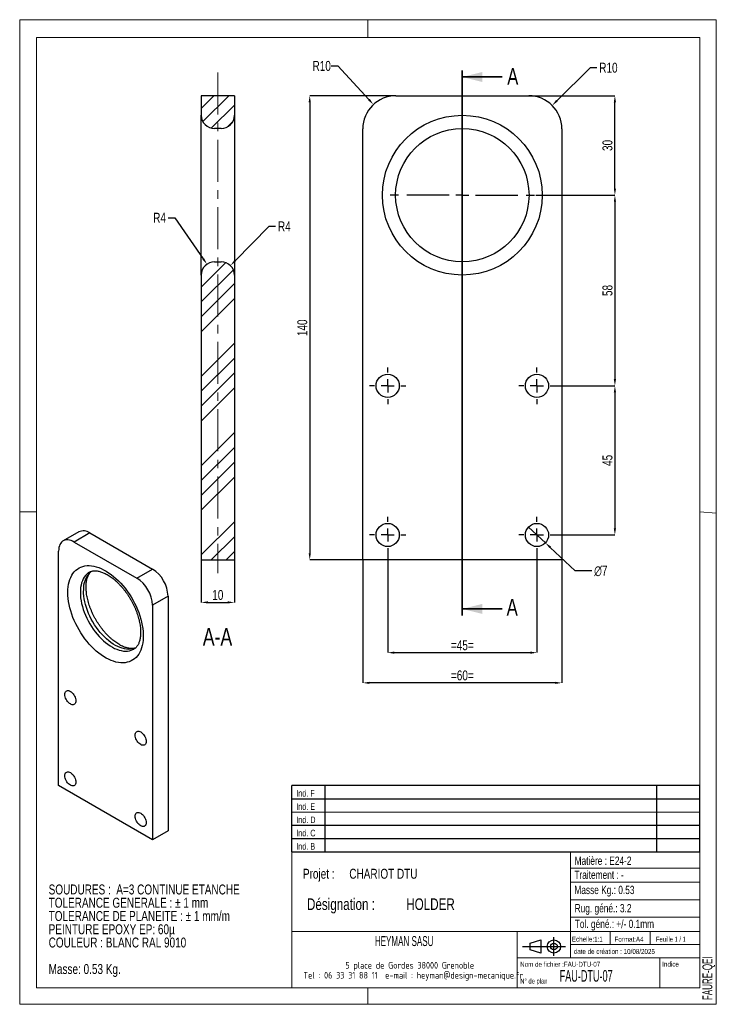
# Model space of a CAD drawing. Header units: millimetres. Extents: x 0 to 210, y 0 to 297.
import ezdxf

# ---------------------------------------------------------------- set-up
doc = ezdxf.new("R2010")
doc.units = ezdxf.units.MM
doc.header["$PDSIZE"] = -1
doc.linetypes.add('CENTERX2', pattern=[20.32, 12.7, -2.54, 2.54, -2.54])
for name, color, linetype in [('COTES', 1, 'Continuous'), ('NOTES', 6, 'Continuous'), ('TRAIT-FINS', 9, 'Continuous'), ('TRAIT-MIXTES', 3, 'CENTERX2')]:
    doc.layers.add(name, color=color, linetype=linetype)
doc.layers.add('TRAIT-FORT', color=4, linetype='Continuous', lineweight=25)
doc.styles.add('SLDTEXTSTYLE0', font='TXT', dxfattribs={"width": 0.75})
doc.styles.add('SLDTEXTSTYLE1', font='TXT', dxfattribs={"width": 0.605})
doc.styles.add('SLDTEXTSTYLE2', font='TXT', dxfattribs={"width": 0.692308})
doc.styles.add('SLDTEXTSTYLE3', font='TXT', dxfattribs={"width": 0.7})
doc.styles.add('SLDTEXTSTYLE4', font='TXT', dxfattribs={"width": 0.585018})
doc.styles.add('SLDTEXTSTYLE5', font='ISOCP3', dxfattribs={"width": 0.96})
doc.dimstyles.new('SLDDIMSTYLE0', dxfattribs={"dimtxt": 3, "dimasz": 2, "dimexe": 0, "dimexo": 0.0625, "dimgap": 0.75, "dimtad": 1, "dimdec": 0, "dimrnd": 1e-09, "dimzin": 12, "dimdsep": 46, "dimtxsty": 'SLDTEXTSTYLE0', "dimsah": 1, "dimcen": 0.09, "dimadec": 0, "dimazin": 3, "dimtfac": 1, "dimtdec": 0, "dimtofl": 0, "dimtmove": 0, "dimatfit": 3, "dimfxl": 1, "dimfrac": 2, "dimtolj": 1, "dimtzin": 12, "dimarcsym": 0})
doc.dimstyles.new('SLDDIMSTYLE1', dxfattribs={"dimtxt": 3, "dimasz": 2, "dimexe": 0, "dimexo": 0.0625, "dimgap": 0.75, "dimtad": 0, "dimtih": 1, "dimtoh": 1, "dimdec": 0, "dimrnd": 1e-09, "dimzin": 12, "dimdsep": 46, "dimtxsty": 'SLDTEXTSTYLE0', "dimblk1": 'NONE', "dimsah": 1, "dimcen": 0, "dimadec": 0, "dimazin": 3, "dimtfac": 1, "dimtdec": 0, "dimtmove": 0, "dimatfit": 3, "dimldrblk": 'NONE', "dimfxl": 1, "dimfrac": 2, "dimtolj": 1, "dimtzin": 12, "dimarcsym": 0})
doc.dimstyles.new('SLDDIMSTYLE2', dxfattribs={"dimtxt": 3, "dimasz": 2, "dimexe": 0, "dimexo": 0.0625, "dimgap": 0.75, "dimtad": 0, "dimtih": 1, "dimtoh": 1, "dimdec": 0, "dimrnd": 1e-09, "dimzin": 12, "dimdsep": 46, "dimtxsty": 'SLDTEXTSTYLE0', "dimsah": 1, "dimcen": 0, "dimadec": 0, "dimazin": 3, "dimtfac": 1, "dimtdec": 0, "dimtofl": 0, "dimtmove": 0, "dimatfit": 3, "dimfxl": 1, "dimfrac": 2, "dimtolj": 1, "dimtzin": 12, "dimarcsym": 0})
doc.dimstyles.new('SLDDIMSTYLE3', dxfattribs={"dimtxt": 3, "dimasz": 2, "dimexe": 0, "dimexo": 0.0625, "dimgap": 0.75, "dimtad": 1, "dimdec": 0, "dimrnd": 1e-09, "dimzin": 12, "dimdsep": 46, "dimtxsty": 'SLDTEXTSTYLE0', "dimsah": 1, "dimcen": 0.09, "dimadec": 0, "dimazin": 3, "dimtfac": 1, "dimtdec": 0, "dimtmove": 0, "dimatfit": 0, "dimfxl": 1, "dimfrac": 2, "dimtolj": 1, "dimtzin": 12, "dimarcsym": 0})
pattern_1 = [(45, (0, 0), (-13.4704, 13.4704), []), (45, (4.49, 2e-323), (-13.4704, 13.4704), []), (45, (8.98, 4e-323), (-13.4704, 13.4704), []), (45, (13.47, 6e-323), (-13.4704, 13.4704), [])]

# ---------------------------------------------------------------- blocks, each defined once
blk = doc.blocks.new('Bloc2_7')
for p, q in [((2.32, 3.8), (5.55, 4.8)), ((2.32, 1.8), (2.32, 3.8)), ((5.55, 4.8), (5.55, 0.8)), ((9.48, 0), (9.48, 5.6)), ((0, 2.8), (12.98, 2.8)), ((5.55, 0.8), (2.32, 1.8))]:
    blk.add_line(p, q)
for radius in [2, 1]:
    blk.add_circle((9.48, 2.8), radius)
blk = doc.blocks.new('Bloc26')
for p, q in [((123, 20), (0, 20)), ((0, 0), (0, 20)), ((10, 20), (10, 0)), ((110, 20), (110, 0)), ((123, 0), (123, 20)), ((0, 16), (123, 16)), ((0, 8), (123, 8)), ((0, 4), (123, 4)), ((0, 0), (123, 0))]:
    blk.add_line(p, q)
at = {"color": 7, "linetype": 'Continuous', "lineweight": 18}
blk.add_line((0, 12), (123, 12), dxfattribs=at)
at = {"color": 7}
for tag in ['AUTOATTR0', 'AUTOATTR1', 'AUTOATTR2', 'AUTOATTR3', 'AUTOATTR4', 'AUTOATTR5', 'AUTOATTR6', 'AUTOATTR7', 'AUTOATTR8', 'AUTOATTR9']:
    blk.add_attdef(tag, (0, 0), '', height=1, dxfattribs=at)
at = {"layer": 'NOTES', "color": 211, "char_height": 2, "attachment_point": 1, "style": 'SLDTEXTSTYLE0'}
for s, insert in [('Ind. F', (1.36, 18.66)), ('Ind. E', (1.36, 14.66)), ('Ind. D', (1.36, 10.66)), ('Ind. C', (1.36, 6.66)), ('Ind. B', (1.36, 2.66))]:
    blk.add_mtext(s, dxfattribs=dict(at, insert=insert))
blk = doc.blocks.new('SW_NOTE_0')
at = {"layer": 'NOTES', "color": 0, "char_height": 3, "attachment_point": 1, "style": 'SLDTEXTSTYLE0'}
for s, insert in [('SOUDURES :  A=3 CONTINUE ETANCHE', (0, 3.87)), ('TOLERANCE GENERALE : ± 1 mm', (0, -0.13)), ('TOLERANCE DE PLANEITE : ± 1 mm/m', (0, -4.13)), ('PEINTURE EPOXY EP: 60µ', (0, -8.13)), ('COULEUR : BLANC RAL 9010', (0, -12.13)), ('Masse: 0.53 Kg.', (0, -20.13))]:
    blk.add_mtext(s, dxfattribs=dict(at, insert=insert))
blk = doc.blocks.new('SW_NOTE_1')
at = {"layer": 'NOTES', "color": 0, "char_height": 3.5, "attachment_point": 1, "style": 'SLDTEXTSTYLE0'}
for s, insert in [('Désignation :', (0, 4.51)), ('HOLDER', (29.93, 4.51))]:
    blk.add_mtext(s, dxfattribs=dict(at, insert=insert))
blk = doc.blocks.new('SW_NOTE_2')
at = {"layer": 'NOTES', "color": 0, "char_height": 3, "attachment_point": 1, "style": 'SLDTEXTSTYLE0'}
for s, insert in [('Projet :', (0, 3.87)), ('CHARIOT DTU', (13.98, 3.87))]:
    blk.add_mtext(s, dxfattribs=dict(at, insert=insert))
blk = doc.blocks.new('SW_NOTE_3')
at = {"layer": 'NOTES', "color": 0, "char_height": 2, "attachment_point": 2, "style": 'SLDTEXTSTYLE5'}
for s, insert in [('5 place de Gordes 38000 Grenoble', (20.94, 2.58)), ('Tel : 06 33 31 88 11  e-mail : heyman@design-mecanique.fr', (22, -0.42))]:
    blk.add_mtext(s, dxfattribs=dict(at, insert=insert))
blk = doc.blocks.new('_D')
at = {"layer": 'COTES', "color": 0, "lineweight": -2, "transparency": 16777216}
for p, q in [((103.42, 134.01), (103.42, 96.96)), ((163.42, 134.01), (163.42, 96.96)), ((161.42, 96.96), (105.42, 96.96))]:
    blk.add_line(p, q, dxfattribs=at)
at = {"layer": 'COTES', "color": 0, "transparency": 16777216}
for points in [[(105.42, 97.3), (105.42, 96.63), (103.42, 96.96)], [(161.42, 97.3), (161.42, 96.63), (163.42, 96.96)]]:
    blk.add_solid(points, dxfattribs=at)
at = {"layer": 'Defpoints', "color": 0, "transparency": 16777216}
for p in [(103.42, 134.07), (163.42, 134.07), (103.42, 96.96)]:
    blk.add_point(p, dxfattribs=at)
at = {"layer": 'COTES', "color": 0, "transparency": 16777216, "insert": (133.42, 100.71), "char_height": 3, "attachment_point": 2, "style": 'SLDTEXTSTYLE0'}
blk.add_mtext('\\A1;=60=', dxfattribs=at)
blk = doc.blocks.new('_D_1')
at = {"layer": 'COTES', "color": 0, "lineweight": -2, "transparency": 16777216}
for p, q in [((110.92, 136.01), (110.92, 106.07)), ((155.92, 136.01), (155.92, 106.07)), ((112.92, 106.07), (153.92, 106.07))]:
    blk.add_line(p, q, dxfattribs=at)
at = {"layer": 'COTES', "color": 0, "transparency": 16777216}
for points in [[(112.92, 106.4), (112.92, 105.73), (110.92, 106.07)], [(153.92, 106.4), (153.92, 105.73), (155.92, 106.07)]]:
    blk.add_solid(points, dxfattribs=at)
at = {"layer": 'Defpoints', "color": 0, "transparency": 16777216}
for p in [(110.92, 136.07), (155.92, 136.07), (155.92, 106.07)]:
    blk.add_point(p, dxfattribs=at)
at = {"layer": 'COTES', "color": 0, "transparency": 16777216, "insert": (133.42, 109.82), "char_height": 3, "attachment_point": 2, "style": 'SLDTEXTSTYLE0'}
blk.add_mtext('\\A1;=45=', dxfattribs=at)
blk = doc.blocks.new('_D_2')
at = {"layer": 'COTES', "color": 0, "lineweight": -2, "transparency": 16777216}
for p, q in [((113.35, 274.07), (87.42, 274.07)), ((87.42, 272.07), (87.42, 136.07)), ((103.35, 134.07), (87.42, 134.07))]:
    blk.add_line(p, q, dxfattribs=at)
at = {"layer": 'COTES', "color": 0, "transparency": 16777216}
for points in [[(87.08, 272.07), (87.75, 272.07), (87.42, 274.07)], [(87.08, 136.07), (87.75, 136.07), (87.42, 134.07)]]:
    blk.add_solid(points, dxfattribs=at)
at = {"layer": 'Defpoints', "color": 0, "transparency": 16777216}
for p in [(113.42, 274.07), (87.42, 134.07), (103.42, 134.07)]:
    blk.add_point(p, dxfattribs=at)
at = {"layer": 'COTES', "color": 0, "transparency": 16777216, "insert": (83.67, 204.07), "char_height": 3, "attachment_point": 2, "rotation": 90, "style": 'SLDTEXTSTYLE0'}
blk.add_mtext('\\A1;140', dxfattribs=at)
blk = doc.blocks.new('_D_3')
at = {"layer": 'COTES', "color": 0, "lineweight": -2, "transparency": 16777216}
for p, q in [((153.48, 274.07), (179.42, 274.07)), ((179.42, 246.07), (179.42, 272.07)), ((155.58, 244.07), (179.42, 244.07))]:
    blk.add_line(p, q, dxfattribs=at)
at = {"layer": 'COTES', "color": 0, "transparency": 16777216}
for points in [[(179.08, 272.07), (179.75, 272.07), (179.42, 274.07)], [(179.08, 246.07), (179.75, 246.07), (179.42, 244.07)]]:
    blk.add_solid(points, dxfattribs=at)
at = {"layer": 'Defpoints', "color": 0, "transparency": 16777216}
for p in [(153.42, 274.07), (179.42, 274.07), (155.52, 244.07)]:
    blk.add_point(p, dxfattribs=at)
at = {"layer": 'COTES', "color": 0, "transparency": 16777216, "insert": (175.67, 259.07), "char_height": 3, "attachment_point": 2, "rotation": 90, "style": 'SLDTEXTSTYLE0'}
blk.add_mtext('\\A1;30', dxfattribs=at)
blk = doc.blocks.new('_D_4')
at = {"layer": 'COTES', "color": 0, "lineweight": -2, "transparency": 16777216}
for p, q in [((155.58, 244.07), (179.42, 244.07)), ((179.42, 242.07), (179.42, 188.57)), ((161.48, 186.57), (179.42, 186.57))]:
    blk.add_line(p, q, dxfattribs=at)
at = {"layer": 'COTES', "color": 0, "transparency": 16777216}
for points in [[(179.08, 242.07), (179.75, 242.07), (179.42, 244.07)], [(179.08, 188.57), (179.75, 188.57), (179.42, 186.57)]]:
    blk.add_solid(points, dxfattribs=at)
at = {"layer": 'Defpoints', "color": 0, "transparency": 16777216}
for p in [(155.52, 244.07), (161.42, 186.57), (179.42, 186.57)]:
    blk.add_point(p, dxfattribs=at)
at = {"layer": 'COTES', "color": 0, "transparency": 16777216, "insert": (175.67, 215.32), "char_height": 3, "attachment_point": 2, "rotation": 90, "style": 'SLDTEXTSTYLE0'}
blk.add_mtext('\\A1;58', dxfattribs=at)
blk = doc.blocks.new('_D_5')
at = {"layer": 'COTES', "color": 0, "lineweight": -2, "transparency": 16777216}
for p, q in [((161.48, 186.57), (179.42, 186.57)), ((179.42, 184.57), (179.42, 143.57)), ((161.48, 141.57), (179.42, 141.57))]:
    blk.add_line(p, q, dxfattribs=at)
at = {"layer": 'COTES', "color": 0, "transparency": 16777216}
for points in [[(179.08, 184.57), (179.75, 184.57), (179.42, 186.57)], [(179.08, 143.57), (179.75, 143.57), (179.42, 141.57)]]:
    blk.add_solid(points, dxfattribs=at)
at = {"layer": 'Defpoints', "color": 0, "transparency": 16777216}
for p in [(161.42, 186.57), (161.42, 141.57), (179.42, 141.57)]:
    blk.add_point(p, dxfattribs=at)
at = {"layer": 'COTES', "color": 0, "transparency": 16777216, "insert": (175.67, 164.07), "char_height": 3, "attachment_point": 2, "rotation": 90, "style": 'SLDTEXTSTYLE0'}
blk.add_mtext('\\A1;45', dxfattribs=at)
blk = doc.blocks.new('_D_6')
at = {"layer": 'COTES', "color": 0, "lineweight": -2, "transparency": 16777216}
for p, q in [((153.35, 143.95), (158.48, 139.18)), ((167.47, 130.8), (159.94, 137.82)), ((172.42, 130.8), (167.47, 130.8))]:
    blk.add_line(p, q, dxfattribs=at)
at = {"layer": 'COTES', "color": 0, "transparency": 16777216}
blk.add_solid([(160.17, 138.06), (159.71, 137.58), (158.48, 139.18)], dxfattribs=at)
at = {"layer": 'Defpoints', "color": 0, "transparency": 16777216}
for p in [(153.35, 143.95), (158.48, 139.18)]:
    blk.add_point(p, dxfattribs=at)
at = {"layer": 'COTES', "color": 0, "transparency": 16777216, "insert": (173.17, 132.3), "char_height": 3, "attachment_point": 1, "style": 'SLDTEXTSTYLE0'}
blk.add_mtext('\\A1;∅7', dxfattribs=at)
blk = doc.blocks.new('_None')
blk = doc.blocks.new('_D_7')
at = {"layer": 'COTES', "color": 0, "lineweight": -2, "transparency": 16777216}
for p, q in [((93.89, 283.06), (95.89, 283.06)), ((95.89, 283.06), (105.28, 272.89))]:
    blk.add_line(p, q, dxfattribs=at)
at = {"layer": 'COTES', "color": 0, "transparency": 16777216}
blk.add_solid([(105.52, 273.11), (105.03, 272.66), (106.63, 271.42)], dxfattribs=at)
at = {"layer": 'Defpoints', "color": 0, "transparency": 16777216}
for p in [(106.63, 271.42), (113.42, 264.07)]:
    blk.add_point(p, dxfattribs=at)
at = {"layer": 'COTES', "color": 0, "transparency": 16777216, "insert": (88.27, 284.56), "char_height": 3, "attachment_point": 1, "style": 'SLDTEXTSTYLE0'}
blk.add_mtext('\\A1;R10', dxfattribs=at)
blk = doc.blocks.new('_D_8')
at = {"layer": 'COTES', "color": 0, "lineweight": -2, "transparency": 16777216}
for p, q in [((171.95, 282.52), (161.92, 272.54)), ((173.95, 282.52), (171.95, 282.52))]:
    blk.add_line(p, q, dxfattribs=at)
at = {"layer": 'COTES', "color": 0, "transparency": 16777216}
blk.add_solid([(161.68, 272.77), (162.15, 272.3), (160.5, 271.12)], dxfattribs=at)
at = {"layer": 'Defpoints', "color": 0, "transparency": 16777216}
for p in [(160.5, 271.12), (153.42, 264.07)]:
    blk.add_point(p, dxfattribs=at)
at = {"layer": 'COTES', "color": 0, "transparency": 16777216, "insert": (174.7, 284.02), "char_height": 3, "attachment_point": 1, "style": 'SLDTEXTSTYLE0'}
blk.add_mtext('\\A1;R10', dxfattribs=at)
blk = doc.blocks.new('SW_CENTERMARKSYMBOL_0')
at = {"layer": 'TRAIT-MIXTES', "color": 0}
for p, q in [((0, 4), (0, 22.1)), ((-4, 0), (-22.1, 0)), ((0, 0), (-2, 0)), ((0, 0), (0, 2)), ((0, 0), (0, -2)), ((0, 0), (2, 0)), ((4, 0), (22.1, 0)), ((0, -4), (0, -22.1))]:
    blk.add_line(p, q, dxfattribs=at)
blk = doc.blocks.new('SW_CENTERMARKSYMBOL_1')
at = {"layer": 'TRAIT-MIXTES', "color": 0}
for p, q in [((0, 4), (0, 5.5)), ((-4, 0), (-5.5, 0)), ((0, 0), (-2, 0)), ((0, 0), (0, 2)), ((0, 0), (0, -2)), ((0, 0), (2, 0)), ((4, 0), (5.5, 0)), ((0, -4), (0, -5.5))]:
    blk.add_line(p, q, dxfattribs=at)
blk = doc.blocks.new('SW_CENTERMARKSYMBOL_2')
at = {"layer": 'TRAIT-MIXTES', "color": 0}
for p, q in [((0, 4), (0, 5.5)), ((-4, 0), (-5.5, 0)), ((0, 0), (-2, 0)), ((0, 0), (0, 2)), ((0, 0), (0, -2)), ((0, 0), (2, 0)), ((4, 0), (5.5, 0)), ((0, -4), (0, -5.5))]:
    blk.add_line(p, q, dxfattribs=at)
blk = doc.blocks.new('SW_CENTERMARKSYMBOL_3')
at = {"layer": 'TRAIT-MIXTES', "color": 0}
for p, q in [((0, 4), (0, 5.5)), ((-4, 0), (-5.5, 0)), ((0, 0), (-2, 0)), ((0, 0), (0, 2)), ((0, 0), (0, -2)), ((0, 0), (2, 0)), ((4, 0), (5.5, 0)), ((0, -4), (0, -5.5))]:
    blk.add_line(p, q, dxfattribs=at)
blk = doc.blocks.new('SW_CENTERMARKSYMBOL_4')
at = {"layer": 'TRAIT-MIXTES', "color": 0}
for p, q in [((0, 4), (0, 5.5)), ((-4, 0), (-5.5, 0)), ((0, 0), (-2, 0)), ((0, 0), (0, 2)), ((0, 0), (0, -2)), ((0, 0), (2, 0)), ((4, 0), (5.5, 0)), ((0, -4), (0, -5.5))]:
    blk.add_line(p, q, dxfattribs=at)
blk = doc.blocks.new('_D_9')
at = {"layer": 'COTES', "color": 0, "lineweight": -2, "transparency": 16777216}
for p, q in [((54.71, 134.01), (54.71, 121.23)), ((64.71, 134.01), (64.71, 121.23)), ((56.71, 121.23), (62.71, 121.23))]:
    blk.add_line(p, q, dxfattribs=at)
at = {"layer": 'COTES', "color": 0, "transparency": 16777216}
for points in [[(56.71, 121.57), (56.71, 120.9), (54.71, 121.23)], [(62.71, 121.57), (62.71, 120.9), (64.71, 121.23)]]:
    blk.add_solid(points, dxfattribs=at)
at = {"layer": 'Defpoints', "color": 0, "transparency": 16777216}
for p in [(54.71, 134.07), (64.71, 134.07), (64.71, 121.23)]:
    blk.add_point(p, dxfattribs=at)
at = {"layer": 'COTES', "color": 0, "transparency": 16777216, "insert": (59.71, 124.98), "char_height": 3, "attachment_point": 2, "style": 'SLDTEXTSTYLE0'}
blk.add_mtext('\\A1;10', dxfattribs=at)
blk = doc.blocks.new('_D_10')
at = {"layer": 'COTES', "color": 0, "lineweight": -2, "transparency": 16777216}
for p, q in [((44.73, 237.26), (46.73, 237.26)), ((46.73, 237.26), (55.29, 224.9))]:
    blk.add_line(p, q, dxfattribs=at)
at = {"layer": 'COTES', "color": 0, "transparency": 16777216}
blk.add_solid([(55.57, 225.09), (55.02, 224.71), (56.43, 223.26)], dxfattribs=at)
at = {"layer": 'Defpoints', "color": 0, "transparency": 16777216}
for p in [(56.43, 223.26), (58.71, 219.97)]:
    blk.add_point(p, dxfattribs=at)
at = {"layer": 'COTES', "color": 0, "transparency": 16777216, "insert": (40.23, 238.76), "char_height": 3, "attachment_point": 1, "style": 'SLDTEXTSTYLE0'}
blk.add_mtext('\\A1;R4', dxfattribs=at)
blk = doc.blocks.new('_D_11')
at = {"layer": 'COTES', "color": 0, "lineweight": -2, "transparency": 16777216}
for p, q in [((75.09, 234.66), (64.91, 224.26)), ((77.09, 234.66), (75.09, 234.66))]:
    blk.add_line(p, q, dxfattribs=at)
at = {"layer": 'COTES', "color": 0, "transparency": 16777216}
blk.add_solid([(64.67, 224.49), (65.14, 224.02), (63.51, 222.83)], dxfattribs=at)
at = {"layer": 'Defpoints', "color": 0, "transparency": 16777216}
for p in [(63.51, 222.83), (60.71, 219.97)]:
    blk.add_point(p, dxfattribs=at)
at = {"layer": 'COTES', "color": 0, "transparency": 16777216, "insert": (77.84, 236.16), "char_height": 3, "attachment_point": 1, "style": 'SLDTEXTSTYLE0'}
blk.add_mtext('\\A1;R4', dxfattribs=at)

msp = doc.modelspace()

# ---------------------------------------------------------------- hatches: boundary and pattern name
at = {"layer": 'TRAIT-FINS'}
h = msp.add_hatch(dxfattribs=at)
h.set_pattern_fill('DIN 201 ACIER ET FONTE', color=256, style=0, pattern_type=2)
h.set_pattern_definition(pattern_1)
edge = h.paths.add_edge_path(flags=0)
edge.add_line((64.71, 268.17), (64.71, 274.07))
edge.add_line((64.71, 274.07), (54.71, 274.07))
edge.add_line((54.71, 274.07), (54.71, 268.17))
edge.add_arc((58.71, 268.17), 4, 180, 270)
edge.add_line((58.71, 264.17), (60.71, 264.17))
edge.add_arc((60.71, 268.17), 4, 270, 360)
h = msp.add_hatch(dxfattribs=at)
h.set_pattern_fill('DIN 201 ACIER ET FONTE', color=256, style=0, pattern_type=2)
h.set_pattern_definition(pattern_1)
edge = h.paths.add_edge_path(flags=0)
edge.add_line((64.71, 134.07), (64.71, 219.97))
edge.add_arc((60.71, 219.97), 4, 0, 90)
edge.add_line((60.71, 223.97), (58.71, 223.97))
edge.add_arc((58.71, 219.97), 4, 90, 180)
edge.add_line((54.71, 219.97), (54.71, 134.07))
edge.add_line((54.71, 134.07), (64.71, 134.07))

# ---------------------------------------------------------------- linework, layer by layer
at = {"lineweight": 18}
for p, q in [((-0.02, 297), (209.98, 297)), ((-0.02, 297), (-0.02, 0)), ((104.98, 297), (104.98, 291.63)), ((209.98, 297), (209.98, 0)), ((5, 291.63), (205, 291.63)), ((5, 291.63), (5, 148.51)), ((205, 291.63), (205, 5)), ((-0.02, 148.51), (5, 148.51)), ((5, 148.51), (5, 5)), ((205, 148.52), (209.98, 148.11)), ((5, 67.69), (5, 5)), ((82, 46), (82, 5)), ((205, 46), (82, 46)), ((166, 46), (166, 14)), ((205, 46), (205, 5)), ((166, 41.11), (205, 41.11)), ((166, 36.8), (205, 36.8)), ((166, 31.55), (205, 31.55)), ((166, 26.26), (205, 26.26)), ((82, 22), (205, 22)), ((150, 22), (150, 5)), ((178, 22), (178, 18)), ((190, 22), (190, 18)), ((166, 18), (205, 18)), ((150, 14), (205, 14)), ((193, 14), (193, 5)), ((5, 5), (205, 5)), ((82, 5), (205, 5)), ((104.98, 0), (104.98, 5)), ((-0.02, 0), (209.98, 0))]:
    msp.add_line(p, q, dxfattribs=at)
at = {"lineweight": 35}
for p, q in [((133.42, 281.72), (133.42, 117.27)), ((145.42, 279.72), (133.42, 279.72)), ((145.42, 119.27), (133.42, 119.27))]:
    msp.add_line(p, q, dxfattribs=at)
for points in [[(133.42, 279.72), (139.42, 278.22), (139.42, 281.22)], [(133.42, 119.27), (139.42, 117.77), (139.42, 120.77)]]:
    msp.add_solid(points, dxfattribs=at)
at = {"layer": 'TRAIT-FORT', "lineweight": 25}
for p, q in [((54.71, 274.07), (54.71, 268.17)), ((64.71, 274.07), (54.71, 274.07)), ((64.71, 274.07), (64.71, 268.17)), ((113.42, 274.07), (153.42, 274.07)), ((54.71, 219.97), (54.71, 268.17)), ((64.71, 268.17), (64.71, 219.97)), ((60.71, 264.17), (58.71, 264.17)), ((103.42, 134.07), (103.42, 264.07)), ((163.42, 264.07), (163.42, 134.07)), ((58.71, 223.97), (60.71, 223.97)), ((54.71, 219.97), (54.71, 134.07)), ((64.71, 219.97), (64.71, 134.07)), ((17.81, 142.5), (13.09, 139.78)), ((21.14, 142.17), (16.43, 139.45)), ((21.14, 142.17), (40, 131.28)), ((11.71, 65.96), (11.71, 136.72)), ((16.43, 139.45), (35.28, 128.56)), ((54.71, 134.07), (64.71, 134.07)), ((163.42, 134.07), (103.42, 134.07)), ((35.28, 128.56), (40, 131.28)), ((44.71, 123.12), (40, 120.39)), ((44.71, 123.12), (44.71, 52.35)), ((40, 120.39), (40, 49.63)), ((40, 49.63), (11.71, 65.96)), ((44.71, 52.35), (40, 49.63))]:
    msp.add_line(p, q, dxfattribs=at)
at = {"layer": 'TRAIT-FORT', "lineweight": 25, "flags": 128}
for points in [[(16.43, 139.45), (15.93, 139.7), (15.45, 139.89), (14.97, 140.02), (14.51, 140.08), (14.07, 140.08), (13.66, 140.01), (13.27, 139.87), (12.92, 139.67), (12.61, 139.4), (12.34, 139.08), (12.12, 138.7), (11.94, 138.27), (11.82, 137.8), (11.74, 137.28), (11.71, 136.72)], [(14.49, 124.23), (14.52, 125.08), (14.59, 125.9), (14.72, 126.69), (14.89, 127.43), (15.11, 128.13), (15.38, 128.79), (15.69, 129.4), (16.05, 129.96), (16.45, 130.46), (16.89, 130.91), (17.37, 131.29), (17.89, 131.62), (18.44, 131.89), (19.03, 132.1), (19.64, 132.24), (20.28, 132.32), (20.95, 132.34), (21.64, 132.29), (22.34, 132.18), (23.07, 132), (23.8, 131.76), (24.54, 131.46), (25.29, 131.1), (26.04, 130.68), (26.79, 130.2), (27.54, 129.67), (28.28, 129.09), (29.01, 128.46), (29.72, 127.78), (30.42, 127.05), (31.1, 126.29), (31.75, 125.48), (32.38, 124.64), (32.98, 123.78), (33.55, 122.88), (34.09, 121.96), (34.58, 121.03), (35.05, 120.08), (35.47, 119.12), (35.85, 118.15), (36.18, 117.18), (36.47, 116.21), (36.72, 115.25), (36.91, 114.3), (37.06, 113.36), (37.16, 112.45), (37.21, 111.55), (37.21, 110.68), (37.16, 109.85), (37.06, 109.04), (36.91, 108.28), (36.72, 107.55), (36.47, 106.87), (36.18, 106.24), (35.85, 105.66), (35.47, 105.13), (35.05, 104.65), (34.58, 104.24), (34.09, 103.88), (33.55, 103.58), (32.98, 103.34), (32.38, 103.17), (31.75, 103.05), (31.1, 103.01), (30.42, 103.02), (29.72, 103.1), (29.01, 103.25), (28.28, 103.46), (27.54, 103.73), (26.79, 104.06), (26.04, 104.45), (25.29, 104.89), (24.54, 105.4), (23.8, 105.96), (23.07, 106.56), (22.34, 107.22), (21.64, 107.92), (20.95, 108.67), (20.28, 109.46), (19.64, 110.28), (19.03, 111.13), (18.44, 112.01), (17.89, 112.92), (17.37, 113.85), (16.89, 114.79), (16.45, 115.75), (16.05, 116.71), (15.69, 117.68), (15.38, 118.65), (15.11, 119.62), (14.89, 120.57), (14.72, 121.52), (14.59, 122.44), (14.52, 123.35), (14.49, 124.23)], [(21.05, 130.37), (20.63, 130.1), (20.2, 129.74), (19.8, 129.32), (19.45, 128.84), (19.14, 128.32), (18.88, 127.74), (18.66, 127.12), (18.49, 126.45), (18.36, 125.75), (18.29, 125.01), (18.27, 124.23)], [(34.91, 107.46), (34.55, 107.33), (34, 107.18), (33.42, 107.09), (32.82, 107.07), (32.19, 107.12), (31.55, 107.22), (30.89, 107.39), (30.22, 107.62), (29.54, 107.91), (28.85, 108.27), (28.17, 108.68), (27.49, 109.14), (26.81, 109.66), (26.15, 110.23), (25.5, 110.84), (24.86, 111.5), (24.25, 112.2), (23.65, 112.94), (23.09, 113.71), (22.55, 114.51), (22.04, 115.33), (21.57, 116.18), (21.14, 117.04), (20.75, 117.91), (20.39, 118.79), (20.08, 119.67), (19.82, 120.56), (19.6, 121.43), (19.43, 122.29), (19.31, 123.14), (19.23, 123.97), (19.21, 124.77)], [(18.27, 124.23), (18.29, 123.43), (18.36, 122.6), (18.49, 121.75), (18.66, 120.89), (18.88, 120.01), (19.14, 119.13), (19.45, 118.25), (19.8, 117.37), (20.2, 116.49), (20.63, 115.63), (21.1, 114.79), (21.61, 113.96), (22.14, 113.16), (22.71, 112.39), (23.3, 111.66), (23.92, 110.96), (24.55, 110.3), (25.21, 109.68), (25.87, 109.11), (26.55, 108.6), (27.23, 108.13), (27.91, 107.72), (28.59, 107.37), (29.27, 107.08), (29.94, 106.85), (30.6, 106.68), (31.25, 106.57), (31.87, 106.53), (32.48, 106.55), (33.06, 106.63), (33.61, 106.78), (34.13, 106.99), (34.43, 107.15)], [(13.6, 93.45), (13.62, 93.76), (13.7, 94.04), (13.82, 94.27), (13.98, 94.45), (14.19, 94.57), (14.42, 94.62), (14.68, 94.61), (14.96, 94.54), (15.25, 94.4), (15.53, 94.21), (15.81, 93.96), (16.07, 93.67), (16.31, 93.34), (16.51, 92.99), (16.68, 92.62), (16.8, 92.25), (16.87, 91.89), (16.9, 91.54), (16.87, 91.23), (16.8, 90.95), (16.68, 90.72), (16.51, 90.54), (16.31, 90.42), (16.07, 90.37), (15.81, 90.38), (15.53, 90.45), (15.25, 90.59), (14.96, 90.78), (14.68, 91.03), (14.42, 91.32), (14.19, 91.65), (13.98, 92), (13.82, 92.37), (13.7, 92.74), (13.62, 93.1), (13.6, 93.45)], [(34.81, 81.2), (34.84, 81.52), (34.91, 81.79), (35.03, 82.03), (35.2, 82.2), (35.4, 82.32), (35.64, 82.37), (35.9, 82.36), (36.18, 82.29), (36.46, 82.15), (36.75, 81.96), (37.03, 81.71), (37.29, 81.42), (37.52, 81.1), (37.73, 80.74), (37.89, 80.38), (38.01, 80), (38.09, 79.64), (38.11, 79.3), (38.09, 78.98), (38.01, 78.7), (37.89, 78.47), (37.73, 78.29), (37.52, 78.18), (37.29, 78.12), (37.03, 78.13), (36.75, 78.21), (36.46, 78.34), (36.18, 78.54), (35.9, 78.78), (35.64, 79.07), (35.4, 79.4), (35.2, 79.75), (35.03, 80.12), (34.91, 80.49), (34.84, 80.86), (34.81, 81.2)], [(13.6, 68.95), (13.62, 69.27), (13.7, 69.54), (13.82, 69.78), (13.98, 69.95), (14.19, 70.07), (14.42, 70.12), (14.68, 70.11), (14.96, 70.04), (15.25, 69.9), (15.53, 69.71), (15.81, 69.46), (16.07, 69.17), (16.31, 68.85), (16.51, 68.49), (16.68, 68.13), (16.8, 67.75), (16.87, 67.39), (16.9, 67.05), (16.87, 66.73), (16.8, 66.45), (16.68, 66.22), (16.51, 66.04), (16.31, 65.93), (16.07, 65.87), (15.81, 65.88), (15.53, 65.96), (15.25, 66.09), (14.96, 66.29), (14.68, 66.53), (14.42, 66.82), (14.19, 67.15), (13.98, 67.5), (13.82, 67.87), (13.7, 68.24), (13.62, 68.61), (13.6, 68.95)], [(34.81, 56.7), (34.84, 57.02), (34.91, 57.3), (35.03, 57.53), (35.2, 57.71), (35.4, 57.82), (35.64, 57.88), (35.9, 57.87), (36.18, 57.79), (36.46, 57.66), (36.75, 57.46), (37.03, 57.22), (37.29, 56.93), (37.52, 56.6), (37.73, 56.25), (37.89, 55.88), (38.01, 55.51), (38.09, 55.14), (38.11, 54.8), (38.09, 54.48), (38.01, 54.21), (37.89, 53.97), (37.73, 53.8), (37.52, 53.68), (37.29, 53.63), (37.03, 53.64), (36.75, 53.71), (36.46, 53.85), (36.18, 54.04), (35.9, 54.29), (35.64, 54.58), (35.4, 54.9), (35.2, 55.26), (35.03, 55.62), (34.91, 56), (34.84, 56.36), (34.81, 56.7)]]:
    msp.add_lwpolyline(points, dxfattribs=at)
at = {"layer": 'TRAIT-FORT', "lineweight": 25}
for centre, radius in [((133.42, 244.07), 24.1), ((133.42, 244.07), 20.1), ((110.92, 186.57), 3.5), ((155.92, 186.57), 3.5), ((110.92, 141.57), 3.5), ((155.92, 141.57), 3.5)]:
    msp.add_circle(centre, radius, dxfattribs=at)
for centre, radius, start, end in [((113.42, 264.07), 10, 90, 180), ((153.42, 264.07), 10, 0, 90), ((58.71, 268.17), 4, 180, 270), ((60.71, 268.17), 4, 270, 0), ((58.71, 219.97), 4, 90, 180), ((60.71, 219.97), 4, 0, 90), ((19.19, 139.48), 3.32, 54.0172, 114.6724), ((34.5, 122.67), 10.22, 2.5243, 57.4757), ((26.29, 125.34), 7.11, 132.5572, 184.5741), ((29.79, 119.95), 10.22, 2.5242, 57.4758)]:
    msp.add_arc(centre, radius, start, end, dxfattribs=at)
for points, knots in [([(21.05, 130.36), (21.14, 130.42), (21.34, 130.52), (21.67, 130.64), (22.03, 130.72), (22.43, 130.76), (22.87, 130.76), (23.34, 130.72), (23.83, 130.63), (24.35, 130.49), (24.89, 130.31), (25.45, 130.07), (26.02, 129.79), (26.61, 129.46), (27.21, 129.07), (27.81, 128.65), (28.42, 128.17), (29.02, 127.65), (29.63, 127.08), (30.22, 126.47), (30.8, 125.83), (31.37, 125.15), (31.92, 124.44), (32.44, 123.7), (32.95, 122.93), (33.43, 122.14), (33.88, 121.34), (34.29, 120.52), (34.68, 119.69), (35.03, 118.86), (35.34, 118.03), (35.62, 117.2), (35.85, 116.38), (36.05, 115.57), (36.2, 114.78), (36.32, 114.01), (36.4, 113.27), (36.44, 112.55), (36.44, 111.87), (36.4, 111.23), (36.33, 110.62), (36.23, 110.06), (36.1, 109.55), (35.94, 109.08), (35.76, 108.66), (35.55, 108.28), (35.33, 107.95), (35.09, 107.66), (34.81, 107.41), (34.6, 107.24), (34.46, 107.17), (34.43, 107.16)], [0, 0, 0, 0, 0.021332, 0.045185, 0.067345, 0.08829, 0.110518, 0.131805, 0.152487, 0.172816, 0.192952, 0.212998, 0.233024, 0.253059, 0.273134, 0.293267, 0.313466, 0.333734, 0.354069, 0.374468, 0.394924, 0.415429, 0.435975, 0.456554, 0.477157, 0.497776, 0.5184, 0.53902, 0.559625, 0.580206, 0.600755, 0.621261, 0.641717, 0.662115, 0.682446, 0.702705, 0.722887, 0.742991, 0.763019, 0.782982, 0.802896, 0.822794, 0.842707, 0.862698, 0.882863, 0.903342, 0.924335, 0.946129, 0.96912, 0.993781, 1, 1, 1, 1]), ([(34.9, 107.49), (34.85, 107.47), (34.7, 107.41), (34.4, 107.35), (34.01, 107.3), (33.58, 107.3), (33.1, 107.34), (32.61, 107.43), (32.09, 107.57), (31.55, 107.75), (30.99, 107.98), (30.42, 108.26), (29.83, 108.6), (29.24, 108.98), (28.63, 109.4), (28.03, 109.88), (27.42, 110.4), (26.82, 110.96), (26.23, 111.57), (25.64, 112.21), (25.08, 112.89), (24.53, 113.6), (24, 114.34), (23.49, 115.11), (23.01, 115.89), (22.56, 116.7), (22.14, 117.52), (21.76, 118.34), (21.41, 119.18), (21.09, 120.01), (20.82, 120.84), (20.58, 121.66), (20.38, 122.47), (20.22, 123.26), (20.11, 124.03), (20.03, 124.77), (19.99, 125.38), (19.99, 125.86), (19.99, 126.32), (20.03, 126.86), (20.1, 127.46), (20.2, 128.02), (20.33, 128.54), (20.49, 129), (20.67, 129.42), (20.88, 129.8), (21.1, 130.13), (21.32, 130.39), (21.47, 130.53), (21.54, 130.58)], [0, 0, 0, 0, 0.0103344, 0.0342529, 0.0568444, 0.0808206, 0.1037659, 0.126049, 0.1479434, 0.1696249, 0.1912075, 0.212765, 0.2343322, 0.2559413, 0.2776118, 0.2993537, 0.32117, 0.343059, 0.3650162, 0.3870348, 0.409107, 0.4312241, 0.4533767, 0.4755555, 0.4977508, 0.5199531, 0.5421513, 0.5643339, 0.586491, 0.608613, 0.6306904, 0.6527137, 0.6746742, 0.6965637, 0.7183755, 0.7401047, 0.7617498, 0.7736109, 0.7848755, 0.8063656, 0.8278025, 0.8492226, 0.8706608, 0.8921864, 0.9139041, 0.9359658, 0.9585907, 0.982091, 1, 1, 1, 1])]:
    msp.add_open_spline(points, degree=3, knots=knots, dxfattribs=at)
at = {"layer": 'TRAIT-MIXTES', "lineweight": 18}
msp.add_line((59.71, 281.11), (59.71, 130), dxfattribs=at)

# ---------------------------------------------------------------- block references
for name, p in [('Bloc26', (81.99, 45.99)), ('Bloc2_7', (151.56, 14.63))]:
    msp.add_blockref(name, p)
at = {"layer": 'NOTES'}
for name, p in [('SW_NOTE_2', (85.37, 37.01)), ('SW_NOTE_0', (8.71, 32.27)), ('SW_NOTE_1', (86.59, 27.44)), ('SW_NOTE_3', (96.63, 10.19))]:
    msp.add_blockref(name, p, dxfattribs=at)
at = {"layer": 'TRAIT-MIXTES'}
for name, p in [('SW_CENTERMARKSYMBOL_0', (133.42, 244.07)), ('SW_CENTERMARKSYMBOL_3', (110.92, 186.57)), ('SW_CENTERMARKSYMBOL_4', (155.92, 186.57)), ('SW_CENTERMARKSYMBOL_2', (110.92, 141.57)), ('SW_CENTERMARKSYMBOL_1', (155.92, 141.57))]:
    msp.add_blockref(name, p, dxfattribs=at)

# ---------------------------------------------------------------- texts
at = {"char_height": 5, "attachment_point": 1, "style": 'SLDTEXTSTYLE0'}
for insert in [(146.96, 282.38), (146.78, 122.28)]:
    msp.add_mtext('A', dxfattribs=dict(at, insert=insert))
at = {"layer": 'NOTES'}
for s, insert, char_height, attachment_point, style in [('A-A', (59.62, 113.52), 5.292, 2, 'SLDTEXTSTYLE0'), ('Matière : E24-2', (167.27, 44.56), 2.5, 1, 'SLDTEXTSTYLE0'), ('Traitement : -', (167.2, 40.32), 2.5, 1, 'SLDTEXTSTYLE0'), ('Masse Kg.: 0.53', (167.2, 35.75), 2.5, 1, 'SLDTEXTSTYLE0'), ('Rug. géné.: 3.2', (167.28, 30.24), 2.5, 1, 'SLDTEXTSTYLE0'), ('Tol. géné.: +/- 0.1mm', (167.32, 25.5), 2.5, 1, 'SLDTEXTSTYLE0'), ('HEYMAN SASU', (115.88, 20.57), 3, 2, 'SLDTEXTSTYLE1'), ('Echelle:1:1', (166.45, 20.4), 1.5, 1, 'SLDTEXTSTYLE0'), ('Format:A4', (179.29, 20.38), 1.5, 1, 'SLDTEXTSTYLE0'), ('Feuille 1 / 1', (191.81, 20.38), 1.5, 1, 'SLDTEXTSTYLE2'), ('date de création : 10/08/2025', (167.01, 16.69), 1.5, 1, 'SLDTEXTSTYLE0'), ('Nom de fichier :FAU-DTU-07', (150.85, 12.82), 1.5, 1, 'SLDTEXTSTYLE0'), ('Indice', (193.69, 12.86), 1.5, 1, 'SLDTEXTSTYLE0'), ('FAU-DTU-07', (162.76, 10.33), 3.5, 1, 'SLDTEXTSTYLE4'), ('N° de plan', (150.88, 7.77), 1.5, 1, 'SLDTEXTSTYLE3')]:
    msp.add_mtext(s, dxfattribs=dict(at, insert=insert, char_height=char_height, attachment_point=attachment_point, style=style))
at = {"layer": 'NOTES', "insert": (205.8, 1.26), "char_height": 3, "attachment_point": 1, "rotation": 90, "style": 'SLDTEXTSTYLE1'}
msp.add_mtext('FAURE-QEI', dxfattribs=at)

# ---------------------------------------------------------------- dimensions: what is measured, and where the dimension line sits
at = {"layer": 'COTES'}
for center, mpoint, picture, middle in [((113.42, 264.07), (106.63, 271.42), '_D_7', (90.7, 283.06)), ((153.42, 264.07), (160.5, 271.12), '_D_8', (177.14, 282.52)), ((58.71, 219.97), (56.43, 223.26), '_D_10', (42.11, 237.26)), ((60.71, 219.97), (63.51, 222.83), '_D_11', (79.72, 234.66))]:
    dim = msp.add_radius_dim(center=center, mpoint=mpoint, dimstyle='SLDDIMSTYLE2', dxfattribs=at)
    dim.commit()
    dim.dimension.update_dxf_attribs({"geometry": picture, "text_midpoint": middle, "dimtype": 164})
for base, p1, p2, picture, middle in [((87.42, 134.07), (113.42, 274.07), (103.42, 134.07), '_D_2', (87.42, 204.07)), ((179.42, 274.07), (155.52, 244.07), (153.42, 274.07), '_D_3', (179.42, 259.07)), ((179.41580526, 186.56806031), (155.51580526, 244.06806031), (161.41580526, 186.56806031), '_D_4', (179.41580526, 215.31806031)), ((179.42, 141.57), (161.42, 186.57), (161.42, 141.57), '_D_5', (179.42, 164.07))]:
    dim = msp.add_linear_dim(base=base, p1=p1, p2=p2, angle=90, dimstyle='SLDDIMSTYLE0', dxfattribs=at)
    dim.commit()
    dim.dimension.update_dxf_attribs({"geometry": picture, "text_midpoint": middle, "dimtype": 160})
dim = msp.add_diameter_dim_2p(p1=(153.35, 143.95), p2=(158.48, 139.18), dimstyle='SLDDIMSTYLE1', dxfattribs=at)
dim.commit()
dim.dimension.update_dxf_attribs({"geometry": '_D_6', "text_midpoint": (175.05, 130.8), "dimtype": 163})
dim = msp.add_linear_dim(base=(64.71, 121.23), p1=(54.71, 134.07), p2=(64.71, 134.07), dimstyle='SLDDIMSTYLE3', dxfattribs=at)
dim.commit()
dim.dimension.update_dxf_attribs({"geometry": '_D_9', "text_midpoint": (59.71, 121.23), "dimtype": 160})
for base, p1, p2, picture, middle in [((103.42, 96.96), (163.42, 134.07), (103.42, 134.07), '_D', (133.42, 96.96)), ((155.92, 106.07), (110.92, 136.07), (155.92, 136.07), '_D_1', (133.42, 106.07))]:
    dim = msp.add_linear_dim(base=base, p1=p1, p2=p2, text='=<>=', dimstyle='SLDDIMSTYLE0', dxfattribs=at)
    dim.commit()
    dim.dimension.update_dxf_attribs({"geometry": picture, "text_midpoint": middle, "dimtype": 160})

doc.saveas('drawing.dxf')
